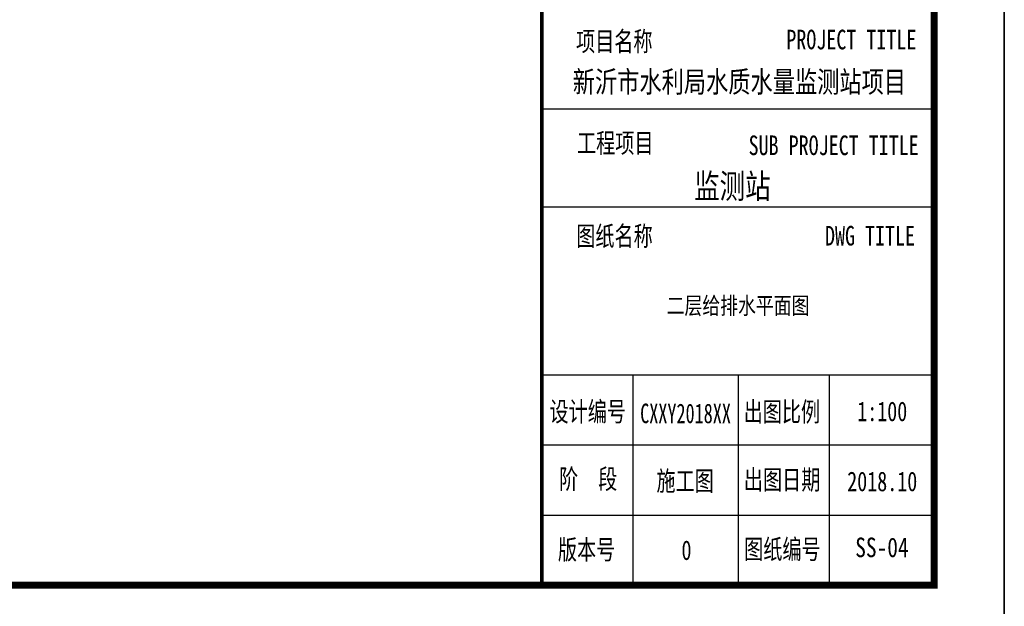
# Model space of a CAD drawing. Extents: x 687841 to 771941, y 252015 to 732780.
# Tile 43 of 98: x 757888 to 771941, y 448037 to 456413. Entities that reach past the tile are written whole.
import ezdxf
from ezdxf.enums import TextEntityAlignment as Align

# ---------------------------------------------------------------- set-up
doc = ezdxf.new("R2010")
doc.units = 0
doc.header["$LTSCALE"] = 1000
doc.header["$MEASUREMENT"] = 0
doc.layers.get('0').update_dxf_attribs({"linetype": 'CONTINUOUS'})
doc.layers.add('PUB_TITLE', color=4, linetype='CONTINUOUS')
doc.layers.add('TK', color=7, linetype='CONTINUOUS')
doc.styles.add('-宋体', font='txt', dxfattribs={"width": 0.8})
doc.styles.add('TKHZ1', font='txt', dxfattribs={"width": 0.8})

# ---------------------------------------------------------------- blocks, each defined once
blk = doc.blocks.new('wrtgtg')
at = {"color": 4}
for p, q in [((7804, -4841), (7804, 52559)), ((7804, -2434), (7804, -2434)), ((2146, -4841), (7804, -4841))]:
    blk.add_line(p, q, dxfattribs=at)
at = {"layer": 'PUB_TITLE'}
for p, q in [((8804, 53559), (8804, -5841)), ((7804, -4841), (7804, 52559)), ((2204, 1959), (7804, 1959)), ((2204, 559), (7804, 559)), ((2204, -1841), (7804, -1841)), ((3504, -1841), (3504, -4841)), ((5004, -1841), (5004, -4841)), ((6304, -1841), (6304, -4841)), ((2204, -2841), (7804, -2841)), ((2204, -3841), (7804, -3841))]:
    blk.add_line(p, q, dxfattribs=at)
blk.add_lwpolyline([(-75296, -5841), (8804, -5841), (8804, 53559), (-75296, 53559)], close=True, dxfattribs=at)
at = {"layer": 'PUB_TITLE', "const_width": 100}
blk.add_lwpolyline([(-72796, -4841), (7804, -4841), (7804, 52559), (-72796, 52559)], close=True, dxfattribs=at)
at = {"layer": 'PUB_TITLE', "const_width": 50}
blk.add_lwpolyline([(2204, -4841), (2204, 52559)], dxfattribs=at)
at = {"layer": 'TK', "style": '-宋体', "width": 0.75}
for s, p in [('项目名称', (2692, 2782)), ('PROJECT TITLE', (5693, 2808, 0)), ('图纸名称', (2695, 2)), ('DWG TITLE', (6245, 7, 0)), ('设计编号', (2313, -2504, 0)), ('出图比例', (5084, -2507, 0)), ('阶  段', (2449, -3467, 0)), ('施工图', (3839, -3495, 0)), ('出图日期', (5087, -3478, 0)), ('版本号', (2433, -4475, 0)), ('0', (4197, -4483, 0)), ('图纸编号', (5091, -4469, 0))]:
    blk.add_text(s, height=280, dxfattribs=at).set_placement(p)
at = {"layer": 'TK'}
for s, height, style, width, p in [('新沂市水利局水质水量监测站项目', 304.92, 'TKHZ1', 0.8, (5024, 2192)), ('监测站', 350, 'TKHZ1', 0.8, (4923, 680)), ('CXXY2018XX', 280, '-宋体', 0.68, (4255, -2530)), ('1:100', 280, '-宋体', 0.75, (7062, -2501)), ('2018.10', 280, '-宋体', 0.75, (7062, -3501))]:
    blk.add_text(s, height=height, dxfattribs=dict(at, style=style, width=width)).set_placement(p, align=Align.CENTER)
at = {"layer": 'TK', "style": '-宋体', "width": 0.75}
for s, p in [('工程项目', (3252, 1473)), ('SUB PROJECT TITLE', (6369, 1438))]:
    blk.add_text(s, height=280, dxfattribs=at).set_placement(p, align=Align.MIDDLE)

msp = doc.modelspace()

# ---------------------------------------------------------------- block references
msp.add_blockref('wrtgtg', (763136.5, 453182))

# ---------------------------------------------------------------- texts
at = {"style": 'TKHZ1', "width": 0.8}
msp.add_text('二层给排水平面图', height=245, dxfattribs=at).set_placement((768140.8, 452208.6), align=Align.CENTER)
at = {"layer": 'TK', "style": 'TKHZ1', "width": 0.8}
msp.add_text('SS-04', height=280, dxfattribs=at).set_placement((770194.4, 448739), align=Align.CENTER)

doc.saveas('drawing.dxf')
